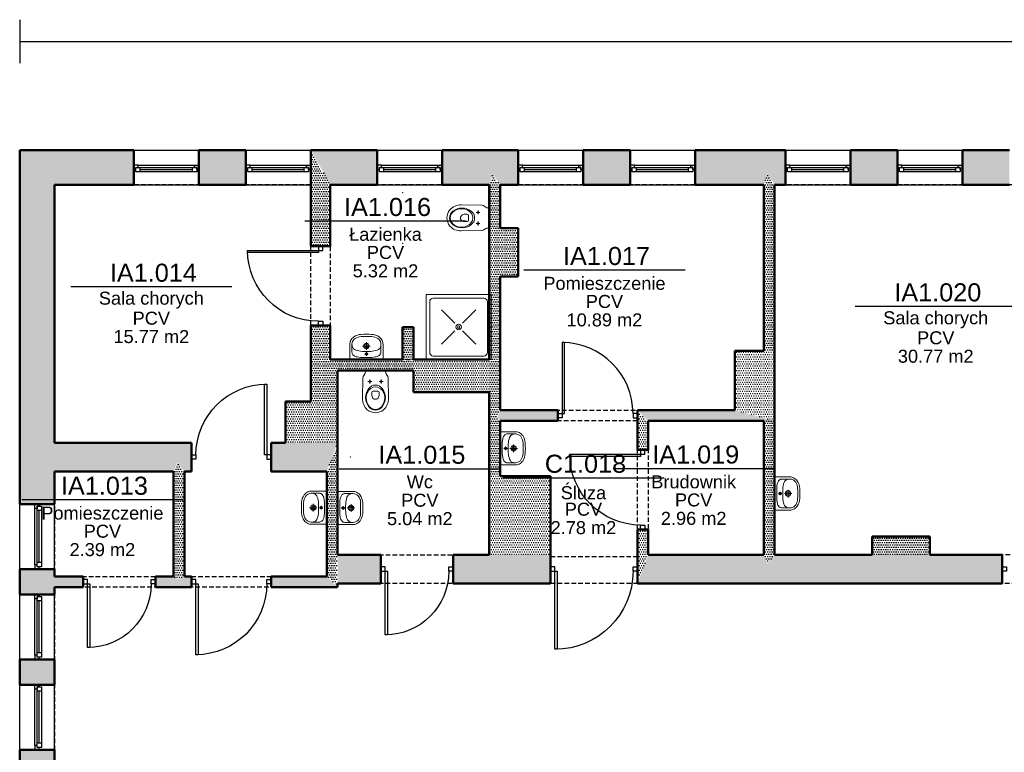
# Model space of a CAD drawing. Header units: millimetres. Extents: x 509 to 7952, y 243 to 5804.
# Tile 11 of 54: x 509 to 1872, y 4625 to 5639. Entities that reach past the tile are written whole.
import ezdxf
from ezdxf.enums import TextEntityAlignment as Align

# ---------------------------------------------------------------- set-up
doc = ezdxf.new("R2010")
doc.units = ezdxf.units.MM
doc.linetypes.add('HIDDEN', pattern=[9.525, 6.35, -3.175])
for name, color, linetype in [('WK-Drzwi', 9, 'Continuous'), ('WK-EtykPow', 173, 'Continuous'), ('WK-Okna', 143, 'Continuous'), ('WK-Opisy', 143, 'Continuous'), ('WK-Ściany', 7, 'Continuous')]:
    doc.layers.add(name, color=color, linetype=linetype)
doc.layers.add('WK-INSTALACJE WODKAN', color=170, linetype='Continuous', lineweight=5)
doc.layers.add('WK-Pomieszczenia', color=173, linetype='Continuous', plot=False)
doc.styles.add('Arial', font='micross.ttf', dxfattribs={"width": 0.9})

# ---------------------------------------------------------------- blocks, each defined once
blk = doc.blocks.new('J20A')
at = {"color": 8}
for p, q in [((-7.7, -12.8), (-7.7, -18.1)), ((7.7, -12.8), (7.7, -18.1)), ((-10.5, -15.5), (-5, -15.5)), ((10.5, -15.5), (5, -15.5))]:
    blk.add_line(p, q, dxfattribs=at)
for points in [[(0, 0), (-13.2, 0, 0.361499), (-14, -0.7), (-14, -2, -0.113832), (-14.7, -4.9), (-16.1, -6.9, 0.160391), (-17.5, -10.3, -9.743295)], [(0, 0), (13.2, 0, -0.361499), (14, -0.7), (14, -2, 0.113832), (14.7, -4.9), (16.1, -6.9, -0.160391), (17.5, -10.3, 9.743295)], [(-17.5, -10.3), (-18, -38.9, 0.215306), (-11.3, -54.4, 0.363764), (11.3, -54.4, 0.215307), (18, -38.9), (17.5, -10.3)]]:
    blk.add_lwpolyline(points, format="xyb")
for points in [[(-9.3, -24.9, -0.495421), (9.3, -24.9, -0.34834), (9.3, -50.3, -0.494226), (-9.3, -50.3, -0.347612)], [(-12.8, -37.6, -0.225934), (-6.5, -24.9, -0.33442), (6.5, -24.9, -0.225682), (12.8, -37.6, -0.205421), (8.2, -50.3, -0.442489), (-8.2, -50.3, -0.205423)], [(-2.9, -28.8), (2.9, -28.8, -0.480655), (5, -31), (5, -34.7, -0.244457), (2.5, -39.1, -0.328114), (-2.5, -39.1, -0.243111), (-5, -34.8), (-5, -31, -0.480295), (-2.9, -28.8)]]:
    blk.add_lwpolyline(points, format="xyb", close=True)
for centre in [(-7.7, -15.5), (7.7, -15.5)]:
    blk.add_circle(centre, 1.15, dxfattribs=at)
for p in [(-35, 0), (35, 0), (-35, -120), (35, -120)]:
    blk.add_point(p)
blk = doc.blocks.new('J50a')
for p, q in [((20.9, 0), (-20.9, 0)), ((-23, -2.1), (-23, -21)), ((-20, -21), (-20, -10.2)), ((2.5, -7.7), (-2.5, -7.7)), ((0, -10.1), (0, -5.2)), ((0, -24), (0, -13.5)), ((20, -10.2), (20, -21)), ((23, -21), (23, -2.1)), ((-5.3, -18.7), (5.3, -18.7))]:
    blk.add_line(p, q)
at = {"flags": 128}
for points in [[(-20.9, 0, 0.056329), (-22.2, -0.1, 0.274623), (-22.8, -0.7, 0.078029), (-23, -2.1, 0.987626)], [(20.9, 0, -0.056329), (22.2, -0.1, -0.274623), (22.8, -0.7, -0.078029), (23, -2.1, -0.987626)], [(-20, -10.2, -0.104891), (-19.5, -7.9, -0.153237), (-17.1, -5.3, -0.096443), (-12.1, -3.6, -0.04719), (-3.1, -3), (-2.7, -3, 0.009116), (2.7, -3), (3.1, -3, -0.053543), (12.9, -3.7, -0.091574), (17.4, -5.5, -0.166964), (19.7, -8.4, -0.062926), (20, -10.2, -1.040135)], [(-23, -21, 0.111521), (-21.8, -26.3, 0.123014), (-17.6, -31.3, 0.141312), (-7.1, -34.8, 0.026087), (7.1, -34.8, 0.141312), (17.6, -31.3, 0.123014), (21.8, -26.3, 0.111521), (23, -21)]]:
    blk.add_lwpolyline(points, format="xyb", dxfattribs=at)
blk.add_lwpolyline([(13.8, -30.3, 0.212121), (19.3, -24.8, 0.157769), (19.7, -18.5, 0.270169), (14.8, -13, 0.074819), (6, -11.4), (6, -11.4), (2.2, -11.2), (-2.2, -11.2), (-6, -11.4), (-6, -11.4, 0.074819), (-14.8, -13, 0.270169), (-19.7, -18.5, 0.157769), (-19.3, -24.8, 0.212121), (-13.8, -30.3, 0.110292), (-5, -32), (0, -32), (5, -32, 0.110292)], format="xyb", close=True, dxfattribs=at)
for centre, radius in [((0, -7.7), 1.73), ((0, -18.7), 3.78), ((0, -18.7), 2.33)]:
    blk.add_circle(centre, radius)
blk = doc.blocks.new('J26b')
for p, q in [((-90, 90), (-90, 0)), ((0, 90), (-90, 90)), ((-10.3, 85.1), (-80.1, 85.1)), ((0, 0), (0, 90)), ((-85.1, 80.1), (-85.1, 9.9)), ((-50.3, 50.3), (-68.7, 68.7)), ((-39.7, 50.3), (-21.3, 68.7)), ((-5.3, 80.1), (-5.3, 9.9)), ((-68.7, 21.3), (-50.3, 39.7)), ((-39.7, 39.7), (-21.3, 21.3)), ((-90, 0), (0, 0)), ((-10.3, 4.9), (-80.1, 4.9))]:
    blk.add_line(p, q)
for radius in [3.78, 1.78]:
    blk.add_circle((-45, 45), radius)
for centre, start, end in [((-80.1, 80.1), 90, 180), ((-10.3, 80.1), 0, 90), ((-80.1, 9.9), 180, 270), ((-10.3, 9.9), 270, 0)]:
    blk.add_arc(centre, 5, start, end)
blk = doc.blocks.new('WK_Pow_tag_01_50')
at = {"color": 0, "linetype": 'ByBlock'}
blk.add_line((-2.789, 0), (2.789, 0), dxfattribs=at)
at = {"color": 0, "linetype": 'ByBlock', "style": 'Arial'}
for tag, height, p in [('POWIERZCHNIE:NUMERAUTO', 0.625, (0.071, 0.482)), ('POWIERZCHNIE:NAZWA', 0.45, (0, -0.455)), ('POWIERZCHNIE_WYKOŃCZENIE:POSADZKA', 0.45, (0, -1.091)), ('POWIERZCHNIE_STYL:POWOBLICZ', 0.45, (0, -1.728))]:
    blk.add_attdef(tag, text='', height=height, dxfattribs=at).set_placement(p, align=Align.MIDDLE)

msp = doc.modelspace()

# ---------------------------------------------------------------- hatches: boundary and pattern name
at = {"layer": 'WK-Ściany', "linetype": 'Continuous', "lineweight": -3}
h = msp.add_hatch(dxfattribs=at)
h.set_pattern_fill('DOTS', color=253, scale=2, style=0)
h.set_pattern_definition([(0, (534.9164, 699.143), (1.5875, 3.175), [0, -3.175])])
h.paths.add_polyline_path([(509.17, 5458.87), (557.17, 5410.87), (667.17, 5410.87), (667.17, 5458.87)], flags=0)
h.paths.add_polyline_path([(757.17, 5458.87), (757.17, 5410.87), (822.17, 5410.87), (822.17, 5458.87)], flags=0)
h.paths.add_polyline_path([(912.17, 5458.87), (939.17, 5410.87), (1004.17, 5410.87), (1004.17, 5458.87)], flags=0)
h.paths.add_polyline_path([(1094.17, 5458.87), (1094.17, 5410.87), (1159.17, 5410.87), (1164.17, 5425.62), (1159.17, 5458.87)], flags=0)
h.paths.add_polyline_path([(1159.17, 5458.87), (1164.17, 5425.62), (1174.17, 5410.87), (1199.17, 5410.87), (1199.17, 5458.87)], flags=0)
h.paths.add_polyline_path([(1289.17, 5458.87), (1289.17, 5410.87), (1354.17, 5410.87), (1354.17, 5458.87)], flags=0)
h.paths.add_polyline_path([(1444.17, 5458.87), (1444.17, 5410.87), (1539.17, 5410.87), (1544.17, 5425.62), (1539.17, 5458.87)], flags=0)
h.paths.add_polyline_path([(1539.17, 5458.87), (1544.17, 5425.62), (1554.17, 5410.87), (1569.17, 5410.87), (1569.17, 5458.87)], flags=0)
h.paths.add_polyline_path([(1659.17, 5458.87), (1659.17, 5410.87), (1724.17, 5410.87), (1724.17, 5458.87)], flags=0)
h.paths.add_polyline_path([(1814.17, 5458.87), (1814.17, 5410.87), (1879.17, 5410.87), (1879.17, 5458.87)], flags=0)
h.paths.add_polyline_path([(1969.17, 5458.87), (1969.17, 5410.87), (2034.17, 5410.87), (2034.17, 5458.87)], flags=0)
h.paths.add_polyline_path([(2124.17, 5458.87), (2124.17, 5410.87), (2159.17, 5410.87), (2169.17, 5442.87), (2159.17, 5458.87)], flags=0)
h = msp.add_hatch(dxfattribs=at)
h.set_pattern_fill('DOTS', color=253, scale=2, style=0)
h.set_pattern_definition([(1e-13, (534.9164, 699.143), (1.5875, 3.175), [0, -3.175])])
h.paths.add_polyline_path([(509.17, 5013.87), (544.5, 5027.2), (557.17, 5053.87), (557.17, 5410.87), (509.17, 5458.87)], flags=0)
h.paths.add_polyline_path([(509.17, 4868.87), (542.42, 4863.87), (557.17, 4868.87), (557.17, 4878.87), (509.17, 4878.87)], flags=0)
h.paths.add_polyline_path([(509.17, 4968.87), (557.17, 4968.87), (557.17, 5013.87), (544.5, 5027.2), (509.17, 5013.87)], flags=0)
h.paths.add_polyline_path([(509.17, 4558.87), (544.5, 4572.2), (557.17, 4598.87), (557.17, 4628.87), (509.17, 4628.87)], flags=0)
h.paths.add_polyline_path([(509.17, 4718.87), (557.17, 4718.87), (557.17, 4753.87), (509.17, 4753.87)], flags=0)
h.paths.add_polyline_path([(509.17, 4843.87), (557.17, 4843.87), (557.17, 4853.87), (542.42, 4863.87), (509.17, 4868.87)], flags=0)
h.paths.add_polyline_path([(509.17, 3988.87), (557.17, 4036.87), (557.17, 4388.87), (542.42, 4393.87), (509.17, 4388.87)], flags=0)
h.paths.add_polyline_path([(509.17, 4388.87), (542.42, 4393.87), (557.17, 4403.87), (557.17, 4558.87), (544.5, 4572.2), (509.17, 4558.87)], flags=0)
h = msp.add_hatch(dxfattribs=at)
h.set_pattern_fill('DOTS', color=253, scale=2, style=0)
h.set_pattern_definition([(360, (534.9164, 699.143), (1.5875, 3.175), [0, -3.175])])
h.paths.add_polyline_path([(939.17, 5410.87), (912.17, 5458.87), (912.17, 5325.87), (939.17, 5325.87)], flags=0)
h.paths.add_polyline_path([(939.17, 5215.87), (912.17, 5215.87), (912.17, 5168.87), (939.17, 5168.87)], flags=0)
h = msp.add_hatch(dxfattribs=at)
h.set_pattern_fill('DOTS', color=253, scale=2, style=0)
h.set_pattern_definition([(360, (534.9164, 699.143), (1.5875, 3.175), [0, -3.175])])
h.paths.add_polyline_path([(1159.17, 5350.94), (1174.17, 5350.94), (1174.17, 5410.87), (1164.17, 5425.62), (1159.17, 5410.87)], flags=0)
h = msp.add_hatch(dxfattribs=at)
h.set_pattern_fill('DOTS', color=253, scale=2, style=0)
h.set_pattern_definition([(360, (534.9164, 699.143), (1.5875, 3.175), [0, -3.175])])
h.paths.add_polyline_path([(1554.17, 5410.87), (1544.17, 5425.62), (1539.17, 5410.87), (1539.17, 5180.87), (1554.17, 5180.87)], flags=0)
h = msp.add_hatch(dxfattribs=at)
h.set_pattern_fill('DOTS', color=253, scale=2, style=0)
h.set_pattern_definition([(3e-12, (534.9164, 699.143), (1.5875, 3.175), [0, -3.175])])
h.paths.add_polyline_path([(1159.17, 5283.87), (1174.17, 5283.87), (1199.17, 5283.87), (1199.17, 5350.94), (1174.17, 5350.94), (1159.17, 5350.94)], flags=0)
h = msp.add_hatch(dxfattribs=at)
h.set_pattern_fill('DOTS', color=253, scale=2, style=0)
h.set_pattern_definition([(8e-13, (534.9164, 699.143), (1.5875, 3.175), [0, -3.175])])
h.paths.add_polyline_path([(1174.17, 5283.87), (1159.17, 5283.87), (1159.17, 5168.87), (1160.42, 5138.87), (1174.17, 5123.87)], flags=0)
h.paths.add_polyline_path([(1174.17, 5123.87), (1160.42, 5138.87), (1159.17, 5123.87), (1159.17, 5083.87), (1170.42, 5088.87), (1174.17, 5098.87)], flags=0)
h.paths.add_polyline_path([(1174.17, 5083.87), (1170.42, 5088.87), (1159.17, 5083.87), (1159.17, 5007.65), (1174.17, 5007.65)], flags=0)
h = msp.add_hatch(dxfattribs=at)
h.set_pattern_fill('DOTS', color=253, scale=2, style=0)
h.set_pattern_definition([(360, (534.9164, 699.143), (1.5875, 3.175), [0, -3.175])])
h.paths.add_polyline_path([(1054.17, 5213.87), (1039.17, 5213.87), (1039.17, 5168.87), (1054.17, 5153.87), (1054.17, 5168.87)], flags=0)
h = msp.add_hatch(dxfattribs=at)
h.set_pattern_fill('DOTS', color=253, scale=2, style=0)
h.set_pattern_definition([(360, (534.9164, 699.143), (1.5875, 3.175), [0, -3.175])])
h.paths.add_polyline_path([(1554.17, 5180.87), (1539.17, 5180.87), (1499.17, 5180.87), (1499.17, 5098.87), (1554.17, 5083.87)], flags=0)
h = msp.add_hatch(dxfattribs=at)
h.set_pattern_fill('DOTS', color=253, scale=2, style=0)
h.set_pattern_definition([(360, (534.9164, 699.143), (1.5875, 3.175), [0, -3.175])])
h.paths.add_polyline_path([(949.17, 5153.87), (949.17, 5168.87), (939.17, 5168.87), (912.17, 5168.87), (912.17, 5110.87), (949.17, 5110.87)], flags=0)
h = msp.add_hatch(dxfattribs=at)
h.set_pattern_fill('DOTS', color=253, scale=2, style=0)
h.set_pattern_definition([(2e-11, (534.9164, 699.143), (1.5875, 3.175), [0, -3.175])])
h.paths.add_polyline_path([(1054.17, 5153.87), (1039.17, 5168.87), (949.17, 5168.87), (949.17, 5153.87)], flags=0)
h = msp.add_hatch(dxfattribs=at)
h.set_pattern_fill('DOTS', color=253, scale=2, style=0)
h.set_pattern_definition([(5e-11, (534.9164, 699.143), (1.5875, 3.175), [0, -3.175])])
h.paths.add_polyline_path([(1054.17, 5123.87), (1159.17, 5123.87), (1160.42, 5138.87), (1159.17, 5168.87), (1054.17, 5168.87), (1054.17, 5153.87)], flags=0)
h = msp.add_hatch(dxfattribs=at)
h.set_pattern_fill('DOTS', color=253, scale=2, style=0)
h.set_pattern_definition([(360, (534.9164, 699.143), (1.5875, 3.175), [0, -3.175])])
h.paths.add_polyline_path([(877.17, 5110.87), (877.17, 5053.87), (949.17, 5053.87), (949.17, 5110.87), (912.17, 5110.87)], flags=0)
h = msp.add_hatch(dxfattribs=at)
h.set_pattern_fill('DOTS', color=253, scale=2, style=0)
h.set_pattern_definition([(2e-11, (534.9164, 699.143), (1.5875, 3.175), [0, -3.175])])
h.paths.add_polyline_path([(1174.17, 5098.87), (1170.42, 5088.87), (1174.17, 5083.87), (1254.17, 5083.87), (1254.17, 5098.87)], flags=0)
h.paths.add_polyline_path([(1364.17, 5098.87), (1379.17, 5083.87), (1539.17, 5083.87), (1554.17, 5083.87), (1499.17, 5098.87)], flags=0)
h = msp.add_hatch(dxfattribs=at)
h.set_pattern_fill('DOTS', color=253, scale=2, style=0)
h.set_pattern_definition([(360, (534.9164, 699.143), (1.5875, 3.175), [0, -3.175])])
h.paths.add_polyline_path([(1379.17, 5083.87), (1364.17, 5098.87), (1364.17, 5043.87), (1379.17, 5043.87)], flags=0)
h.paths.add_polyline_path([(1379.17, 4933.87), (1364.17, 4933.87), (1364.17, 4858.87), (1379.17, 4898.87)], flags=0)
h = msp.add_hatch(dxfattribs=at)
h.set_pattern_fill('DOTS', color=253, scale=2, style=0)
h.set_pattern_definition([(9e-13, (534.9164, 699.143), (1.5875, 3.175), [0, -3.175])])
h.paths.add_polyline_path([(1539.17, 4898.87), (1544.17, 4886.79), (1554.17, 4898.87), (1554.17, 5083.87), (1539.17, 5083.87)], flags=0)
h = msp.add_hatch(dxfattribs=at)
h.set_pattern_fill('DOTS', color=253, scale=2, style=0)
h.set_pattern_definition([(2e-11, (534.9164, 699.143), (1.5875, 3.175), [0, -3.175])])
h.paths.add_polyline_path([(557.17, 5053.87), (544.5, 5027.2), (557.17, 5013.87), (722.17, 5013.87), (727.17, 5025.95), (737.17, 5013.87), (747.17, 5013.87), (747.17, 5053.87)], flags=0)
h.paths.add_polyline_path([(857.17, 5053.87), (857.17, 5013.87), (934.17, 5013.87), (949.17, 5053.87), (877.17, 5053.87)], flags=0)
h = msp.add_hatch(dxfattribs=at)
h.set_pattern_fill('DOTS', color=253, scale=2, style=0)
h.set_pattern_definition([(3e-12, (534.9164, 699.143), (1.5875, 3.175), [0, -3.175])])
h.paths.add_polyline_path([(949.17, 5053.87), (934.17, 5013.87), (934.17, 4868.87), (949.17, 4853.87), (949.17, 4858.87), (949.17, 4898.87)], flags=0)
h = msp.add_hatch(dxfattribs=at)
h.set_pattern_fill('DOTS', color=253, scale=2, style=0)
h.set_pattern_definition([(1e-12, (534.9164, 699.143), (1.5875, 3.175), [0, -3.175])])
h.paths.add_polyline_path([(737.17, 5013.87), (727.17, 5025.95), (722.17, 5013.87), (722.17, 4868.87), (727.17, 4865.12), (737.17, 4868.87)], flags=0)
h = msp.add_hatch(dxfattribs=at)
h.set_pattern_fill('DOTS', color=253, scale=2, style=0)
h.set_pattern_definition([(360, (534.9164, 699.143), (1.5875, 3.175), [0, -3.175])])
h.paths.add_polyline_path([(1174.17, 5007.65), (1159.17, 5007.65), (1159.17, 4898.87), (1244.17, 4898.87), (1244.17, 5007.65)], flags=0)
h = msp.add_hatch(dxfattribs=at)
h.set_pattern_fill('DOTS', color=253, scale=2, angle=360, style=0)
h.set_pattern_definition([(360, (534.9164, 699.143), (1.5875, 3.175), [0, -3.175])])
h.paths.add_polyline_path([(1689.17, 4923.87), (1689.17, 4898.87), (1769.17, 4898.87), (1769.17, 4923.87)], flags=0)
h = msp.add_hatch(dxfattribs=at)
h.set_pattern_fill('DOTS', color=253, scale=2, style=0)
h.set_pattern_definition([(2e-11, (534.9164, 699.143), (1.5875, 3.175), [0, -3.175])])
h.paths.add_polyline_path([(1009.17, 4858.87), (1009.17, 4898.87), (949.17, 4898.87), (949.17, 4858.87)], flags=0)
h.paths.add_polyline_path([(1109.17, 4898.87), (1109.17, 4858.87), (1244.17, 4858.87), (1244.17, 4898.87), (1159.17, 4898.87)], flags=0)
h.paths.add_polyline_path([(1379.17, 4898.87), (1364.17, 4858.87), (1869.17, 4858.87), (1869.17, 4898.87), (1769.17, 4898.87), (1689.17, 4898.87), (1554.17, 4898.87), (1544.17, 4886.79), (1539.17, 4898.87)], flags=0)
h.paths.add_polyline_path([(1989.17, 4898.87), (1989.17, 4858.87), (2211.17, 4858.87), (2211.17, 4898.87), (2201.17, 4898.87), (2173.17, 4889.04), (2159.17, 4898.87)], flags=0)
h = msp.add_hatch(dxfattribs=at)
h.set_pattern_fill('DOTS', color=253, scale=2, style=0)
h.set_pattern_definition([(2e-11, (534.9164, 699.143), (1.5875, 3.175), [0, -3.175])])
h.paths.add_polyline_path([(557.17, 4868.87), (542.42, 4863.87), (557.17, 4853.87), (597.17, 4853.87), (597.17, 4868.87)], flags=0)
h.paths.add_polyline_path([(697.17, 4868.87), (697.17, 4853.87), (722.17, 4853.87), (727.17, 4865.12), (722.17, 4868.87)], flags=0)
h.paths.add_polyline_path([(737.17, 4868.87), (727.17, 4865.12), (722.17, 4853.87), (747.17, 4853.87), (747.17, 4868.87)], flags=0)
h.paths.add_polyline_path([(857.17, 4868.87), (857.17, 4853.87), (949.17, 4853.87), (934.17, 4868.87)], flags=0)

# ---------------------------------------------------------------- linework, layer by layer
at = {"layer": 'WK-Drzwi', "color": 9, "linetype": 'Continuous', "lineweight": -3}
for points in [[(922.67, 5319.87), (922.67, 5316.87), (824.67, 5316.87), (824.67, 5319.87)], [(928.67, 5319.87), (928.67, 5325.87), (922.67, 5325.87), (922.67, 5319.87)], [(928.67, 5221.87), (928.67, 5215.87), (922.67, 5215.87), (922.67, 5221.87)], [(1260.17, 5094.37), (1263.17, 5094.37), (1263.17, 5192.37), (1260.17, 5192.37)], [(851.17, 5036.87), (848.17, 5036.87), (848.17, 5134.87), (851.17, 5134.87)], [(1260.17, 5088.37), (1254.17, 5088.37), (1254.17, 5094.37), (1260.17, 5094.37)], [(1358.17, 5088.37), (1364.17, 5088.37), (1364.17, 5094.37), (1358.17, 5094.37)], [(1374.67, 5037.87), (1374.67, 5043.87), (1368.67, 5043.87), (1368.67, 5037.87)], [(753.17, 5030.87), (747.17, 5030.87), (747.17, 5036.87), (753.17, 5036.87)], [(851.17, 5030.87), (857.17, 5030.87), (857.17, 5036.87), (851.17, 5036.87)], [(1368.67, 5037.87), (1368.67, 5034.87), (1270.67, 5034.87), (1270.67, 5037.87)], [(1374.67, 4939.87), (1374.67, 4933.87), (1368.67, 4933.87), (1368.67, 4939.87)], [(1015.17, 4881.87), (1009.17, 4881.87), (1009.17, 4875.87), (1015.17, 4875.87)], [(1103.17, 4881.87), (1109.17, 4881.87), (1109.17, 4875.87), (1103.17, 4875.87)], [(1250.17, 4881.87), (1244.17, 4881.87), (1244.17, 4875.87), (1250.17, 4875.87)], [(1358.17, 4881.87), (1364.17, 4881.87), (1364.17, 4875.87), (1358.17, 4875.87)], [(1875.17, 4875.87), (1869.17, 4875.87), (1869.17, 4881.87), (1875.17, 4881.87)], [(1015.17, 4875.87), (1018.17, 4875.87), (1018.17, 4787.87), (1015.17, 4787.87)], [(1250.17, 4875.87), (1253.17, 4875.87), (1253.17, 4767.87), (1250.17, 4767.87)], [(603.17, 4864.37), (597.17, 4864.37), (597.17, 4858.37), (603.17, 4858.37)], [(603.17, 4858.37), (606.17, 4858.37), (606.17, 4770.37), (603.17, 4770.37)], [(691.17, 4864.37), (697.17, 4864.37), (697.17, 4858.37), (691.17, 4858.37)], [(753.17, 4864.37), (747.17, 4864.37), (747.17, 4858.37), (753.17, 4858.37)], [(753.17, 4858.37), (756.17, 4858.37), (756.17, 4760.37), (753.17, 4760.37)], [(851.17, 4864.37), (857.17, 4864.37), (857.17, 4858.37), (851.17, 4858.37)]]:
    msp.add_lwpolyline(points, close=True, dxfattribs=at)
at = {"layer": 'WK-Drzwi', "color": 8, "linetype": 'Continuous', "lineweight": -3, "extrusion": (0, 0, -1)}
for centre, radius, start, end in [((-922.67, 5319.87), 98, 270, 0), ((-851.17, 5036.87), 98, 0, 90), ((-1368.67, 5037.87), 98, 270, 0), ((-1015.17, 4875.87), 88, 180, 270), ((-1250.17, 4875.87), 108, 180, 270), ((-603.17, 4858.37), 88, 180, 270), ((-753.17, 4858.37), 98, 180, 270)]:
    msp.add_arc(centre, radius, start, end, dxfattribs=at)
at = {"layer": 'WK-Drzwi', "color": 8, "linetype": 'Continuous', "lineweight": -3}
msp.add_arc((1260.17, 5094.37), 98, 0, 90, dxfattribs=at)
at = {"layer": 'WK-Okna', "color": 143, "linetype": 'Continuous', "lineweight": -3}
for p, q in [((667.17, 5458.87), (757.17, 5458.87)), ((822.17, 5458.87), (912.17, 5458.87)), ((1004.17, 5458.87), (1094.17, 5458.87)), ((1199.17, 5458.87), (1289.17, 5458.87)), ((1354.17, 5458.87), (1444.17, 5458.87)), ((1569.17, 5458.87), (1659.17, 5458.87)), ((1724.17, 5458.87), (1814.17, 5458.87)), ((673.17, 5437.87), (751.17, 5437.87)), ((676.17, 5428.87), (676.17, 5434.87)), ((676.17, 5431.87), (748.17, 5431.87)), ((748.17, 5428.87), (748.17, 5434.87)), ((828.17, 5437.87), (906.17, 5437.87)), ((831.17, 5428.87), (831.17, 5434.87)), ((831.17, 5431.87), (903.17, 5431.87)), ((903.17, 5428.87), (903.17, 5434.87)), ((1010.17, 5437.87), (1088.17, 5437.87)), ((1013.17, 5428.87), (1013.17, 5434.87)), ((1013.17, 5431.87), (1085.17, 5431.87)), ((1085.17, 5428.87), (1085.17, 5434.87)), ((1205.17, 5437.87), (1283.17, 5437.87)), ((1208.17, 5428.87), (1208.17, 5434.87)), ((1208.17, 5431.87), (1280.17, 5431.87)), ((1280.17, 5428.87), (1280.17, 5434.87)), ((1360.17, 5437.87), (1438.17, 5437.87)), ((1363.17, 5428.87), (1363.17, 5434.87)), ((1363.17, 5431.87), (1435.17, 5431.87)), ((1435.17, 5428.87), (1435.17, 5434.87)), ((1575.17, 5437.87), (1653.17, 5437.87)), ((1578.17, 5428.87), (1578.17, 5434.87)), ((1578.17, 5431.87), (1650.17, 5431.87)), ((1650.17, 5428.87), (1650.17, 5434.87)), ((1730.17, 5437.87), (1808.17, 5437.87)), ((1733.17, 5428.87), (1733.17, 5434.87)), ((1733.17, 5431.87), (1805.17, 5431.87)), ((1805.17, 5428.87), (1805.17, 5434.87)), ((667.17, 5410.87), (757.17, 5410.87)), ((822.17, 5410.87), (912.17, 5410.87)), ((1004.17, 5410.87), (1094.17, 5410.87)), ((1199.17, 5410.87), (1289.17, 5410.87)), ((1354.17, 5410.87), (1444.17, 5410.87)), ((1569.17, 5410.87), (1659.17, 5410.87)), ((1724.17, 5410.87), (1814.17, 5410.87)), ((509.17, 4878.87), (509.17, 4968.87)), ((530.17, 4884.87), (530.17, 4962.87)), ((557.17, 4878.87), (557.17, 4968.87)), ((539.17, 4959.87), (533.17, 4959.87)), ((536.17, 4887.87), (536.17, 4959.87)), ((539.17, 4887.87), (533.17, 4887.87)), ((509.17, 4753.87), (509.17, 4843.87)), ((557.17, 4753.87), (557.17, 4843.87)), ((530.17, 4759.87), (530.17, 4837.87)), ((539.17, 4834.87), (533.17, 4834.87)), ((536.17, 4762.87), (536.17, 4834.87)), ((539.17, 4762.87), (533.17, 4762.87)), ((509.17, 4628.87), (509.17, 4718.87)), ((557.17, 4628.87), (557.17, 4718.87)), ((530.17, 4634.87), (530.17, 4712.87)), ((539.17, 4709.87), (533.17, 4709.87)), ((536.17, 4637.87), (536.17, 4709.87)), ((539.17, 4637.87), (533.17, 4637.87))]:
    msp.add_line(p, q, dxfattribs=at)
for points in [[(673.17, 5437.87), (667.17, 5437.87), (667.17, 5431.87), (670.17, 5431.87), (670.17, 5434.87), (673.17, 5434.87)], [(670.17, 5428.87), (670.17, 5434.87), (754.17, 5434.87), (754.17, 5428.87)], [(751.17, 5437.87), (757.17, 5437.87), (757.17, 5431.87), (754.17, 5431.87), (754.17, 5434.87), (751.17, 5434.87)], [(828.17, 5437.87), (822.17, 5437.87), (822.17, 5431.87), (825.17, 5431.87), (825.17, 5434.87), (828.17, 5434.87)], [(825.17, 5428.87), (825.17, 5434.87), (909.17, 5434.87), (909.17, 5428.87)], [(906.17, 5437.87), (912.17, 5437.87), (912.17, 5431.87), (909.17, 5431.87), (909.17, 5434.87), (906.17, 5434.87)], [(1010.17, 5437.87), (1004.17, 5437.87), (1004.17, 5431.87), (1007.17, 5431.87), (1007.17, 5434.87), (1010.17, 5434.87)], [(1007.17, 5428.87), (1007.17, 5434.87), (1091.17, 5434.87), (1091.17, 5428.87)], [(1088.17, 5437.87), (1094.17, 5437.87), (1094.17, 5431.87), (1091.17, 5431.87), (1091.17, 5434.87), (1088.17, 5434.87)], [(1205.17, 5437.87), (1199.17, 5437.87), (1199.17, 5431.87), (1202.17, 5431.87), (1202.17, 5434.87), (1205.17, 5434.87)], [(1202.17, 5428.87), (1202.17, 5434.87), (1286.17, 5434.87), (1286.17, 5428.87)], [(1283.17, 5437.87), (1289.17, 5437.87), (1289.17, 5431.87), (1286.17, 5431.87), (1286.17, 5434.87), (1283.17, 5434.87)], [(1360.17, 5437.87), (1354.17, 5437.87), (1354.17, 5431.87), (1357.17, 5431.87), (1357.17, 5434.87), (1360.17, 5434.87)], [(1357.17, 5428.87), (1357.17, 5434.87), (1441.17, 5434.87), (1441.17, 5428.87)], [(1438.17, 5437.87), (1444.17, 5437.87), (1444.17, 5431.87), (1441.17, 5431.87), (1441.17, 5434.87), (1438.17, 5434.87)], [(1575.17, 5437.87), (1569.17, 5437.87), (1569.17, 5431.87), (1572.17, 5431.87), (1572.17, 5434.87), (1575.17, 5434.87)], [(1572.17, 5428.87), (1572.17, 5434.87), (1656.17, 5434.87), (1656.17, 5428.87)], [(1653.17, 5437.87), (1659.17, 5437.87), (1659.17, 5431.87), (1656.17, 5431.87), (1656.17, 5434.87), (1653.17, 5434.87)], [(1730.17, 5437.87), (1724.17, 5437.87), (1724.17, 5431.87), (1727.17, 5431.87), (1727.17, 5434.87), (1730.17, 5434.87)], [(1727.17, 5428.87), (1727.17, 5434.87), (1811.17, 5434.87), (1811.17, 5428.87)], [(1808.17, 5437.87), (1814.17, 5437.87), (1814.17, 5431.87), (1811.17, 5431.87), (1811.17, 5434.87), (1808.17, 5434.87)], [(530.17, 4962.87), (530.17, 4968.87), (536.17, 4968.87), (536.17, 4965.87), (533.17, 4965.87), (533.17, 4962.87)], [(539.17, 4881.87), (533.17, 4881.87), (533.17, 4965.87), (539.17, 4965.87)], [(530.17, 4884.87), (530.17, 4878.87), (536.17, 4878.87), (536.17, 4881.87), (533.17, 4881.87), (533.17, 4884.87)], [(530.17, 4837.87), (530.17, 4843.87), (536.17, 4843.87), (536.17, 4840.87), (533.17, 4840.87), (533.17, 4837.87)], [(539.17, 4756.87), (533.17, 4756.87), (533.17, 4840.87), (539.17, 4840.87)], [(530.17, 4759.87), (530.17, 4753.87), (536.17, 4753.87), (536.17, 4756.87), (533.17, 4756.87), (533.17, 4759.87)], [(530.17, 4712.87), (530.17, 4718.87), (536.17, 4718.87), (536.17, 4715.87), (533.17, 4715.87), (533.17, 4712.87)], [(539.17, 4631.87), (533.17, 4631.87), (533.17, 4715.87), (539.17, 4715.87)], [(530.17, 4634.87), (530.17, 4628.87), (536.17, 4628.87), (536.17, 4631.87), (533.17, 4631.87), (533.17, 4634.87)]]:
    msp.add_lwpolyline(points, close=True, dxfattribs=at)
at = {"layer": 'WK-Opisy', "ltscale": 1.3}
msp.add_line((509.17, 5639.24), (509.17, 5579.24), dxfattribs=at)
msp.add_lwpolyline([(509.17, 5609.24), (5649.17, 5609.24)], dxfattribs=at)
at = {"layer": 'WK-Pomieszczenia', "color": 173, "linetype": 'HIDDEN', "lineweight": -3}
for p, q in [((557.17, 5410.87), (557.17, 5053.87)), ((912.17, 5410.87), (557.17, 5410.87)), ((912.17, 5110.87), (912.17, 5410.87)), ((939.17, 5410.87), (939.17, 5168.87)), ((1159.17, 5410.87), (939.17, 5410.87)), ((1159.17, 5168.87), (1159.17, 5410.87)), ((1174.17, 5410.87), (1174.17, 5350.94)), ((1539.17, 5410.87), (1174.17, 5410.87)), ((1539.17, 5180.87), (1539.17, 5410.87)), ((1554.17, 5410.87), (1554.17, 4898.87)), ((2159.17, 5410.87), (1554.17, 5410.87)), ((1174.17, 5350.94), (1199.17, 5350.94)), ((1199.17, 5350.94), (1199.17, 5283.87)), ((1199.17, 5283.87), (1174.17, 5283.87)), ((1174.17, 5283.87), (1174.17, 5098.87)), ((1499.17, 5098.87), (1499.17, 5180.87)), ((1499.17, 5180.87), (1539.17, 5180.87)), ((939.17, 5168.87), (1159.17, 5168.87)), ((1054.17, 5153.87), (949.17, 5153.87)), ((949.17, 5153.87), (949.17, 4898.87)), ((1054.17, 5123.87), (1054.17, 5153.87)), ((1159.17, 5123.87), (1054.17, 5123.87)), ((1159.17, 4898.87), (1159.17, 5123.87)), ((877.17, 5053.87), (877.17, 5110.87)), ((877.17, 5110.87), (912.17, 5110.87)), ((1174.17, 5098.87), (1499.17, 5098.87)), ((1174.17, 5083.87), (1174.17, 5007.65)), ((1364.17, 5083.87), (1174.17, 5083.87)), ((1364.17, 4896.37), (1364.17, 5083.87)), ((1379.17, 5083.87), (1379.17, 4898.87)), ((1539.17, 5083.87), (1379.17, 5083.87)), ((1539.17, 4898.87), (1539.17, 5083.87)), ((557.17, 5053.87), (747.17, 5053.87)), ((747.17, 5053.87), (747.17, 5013.87)), ((857.17, 5013.87), (857.17, 5053.87)), ((857.17, 5053.87), (877.17, 5053.87)), ((557.17, 5013.87), (557.17, 4868.87)), ((721.67, 5013.87), (557.17, 5013.87)), ((722.17, 4868.87), (721.67, 5013.87)), ((747.17, 5013.87), (737.17, 5013.87)), ((737.17, 5013.87), (737.17, 4868.87)), ((934.17, 5013.87), (857.17, 5013.87)), ((934.17, 4868.87), (934.17, 5013.87)), ((1174.17, 5007.65), (1244.17, 5007.65)), ((1244.17, 5007.65), (1244.17, 4896.29)), ((1689.17, 4898.87), (1689.17, 4923.87)), ((1689.17, 4923.87), (1769.17, 4923.87)), ((1769.17, 4923.87), (1769.17, 4898.87)), ((949.17, 4898.87), (1159.17, 4898.87)), ((1244.17, 4896.29), (1364.17, 4896.37)), ((1379.17, 4898.87), (1539.17, 4898.87)), ((1554.17, 4898.87), (1689.17, 4898.87)), ((1769.17, 4898.87), (2159.17, 4899.09)), ((557.17, 4868.87), (722.17, 4868.87)), ((737.17, 4868.87), (934.17, 4868.87)), ((949.17, 4853.87), (557.17, 4853.87)), ((557.17, 4853.87), (557.17, 4598.87)), ((4089.17, 4858.87), (949.17, 4858.87)), ((949.17, 4858.87), (949.17, 4853.87))]:
    msp.add_line(p, q, dxfattribs=at)
at = {"layer": 'WK-Ściany', "color": 7, "linetype": 'Continuous', "lineweight": 50}
for p, q in [((667.17, 5458.87), (509.17, 5458.87)), ((509.17, 4968.87), (509.17, 5458.87)), ((667.17, 5410.87), (667.17, 5458.87)), ((757.17, 5458.87), (757.17, 5410.87)), ((822.17, 5458.87), (757.17, 5458.87)), ((822.17, 5410.87), (822.17, 5458.87)), ((1004.17, 5458.87), (912.17, 5458.87)), ((912.17, 5458.87), (912.17, 5325.87)), ((1004.17, 5410.87), (1004.17, 5458.87)), ((1094.17, 5458.87), (1199.17, 5458.87)), ((1094.17, 5458.87), (1094.17, 5410.87)), ((1199.17, 5410.87), (1199.17, 5458.87)), ((1289.17, 5458.87), (1289.17, 5410.87)), ((1354.17, 5458.87), (1289.17, 5458.87)), ((1354.17, 5410.87), (1354.17, 5458.87)), ((1444.17, 5458.87), (1569.17, 5458.87)), ((1444.17, 5458.87), (1444.17, 5410.87)), ((1569.17, 5410.87), (1569.17, 5458.87)), ((1659.17, 5458.87), (1659.17, 5410.87)), ((1724.17, 5458.87), (1659.17, 5458.87)), ((1724.17, 5410.87), (1724.17, 5458.87)), ((1814.17, 5458.87), (1814.17, 5410.87)), ((1879.17, 5458.87), (1814.17, 5458.87)), ((557.17, 5410.87), (667.17, 5410.87)), ((557.17, 5053.87), (557.17, 5410.87)), ((757.17, 5410.87), (822.17, 5410.87)), ((939.17, 5410.87), (1004.17, 5410.87)), ((939.17, 5325.87), (939.17, 5410.87)), ((1094.17, 5410.87), (1159.17, 5410.87)), ((1159.17, 5410.87), (1159.17, 5350.94)), ((1174.17, 5410.87), (1199.17, 5410.87)), ((1174.17, 5350.94), (1174.17, 5410.87)), ((1289.17, 5410.87), (1354.17, 5410.87)), ((1444.17, 5410.87), (1539.17, 5410.87)), ((1539.17, 5410.87), (1539.17, 5180.87)), ((1554.17, 5410.87), (1569.17, 5410.87)), ((1554.17, 5180.87), (1554.17, 5410.87)), ((1659.17, 5410.87), (1724.17, 5410.87)), ((1814.17, 5410.87), (1879.17, 5410.87)), ((1159.17, 5350.94), (1159.17, 5283.87)), ((1199.17, 5350.94), (1174.17, 5350.94)), ((1199.17, 5283.87), (1199.17, 5350.94)), ((912.17, 5325.87), (939.17, 5325.87)), ((1159.17, 5283.87), (1159.17, 5168.87)), ((1174.17, 5098.87), (1174.17, 5283.87)), ((1174.17, 5283.87), (1199.17, 5283.87)), ((939.17, 5215.87), (912.17, 5215.87)), ((912.17, 5215.87), (912.17, 5168.87)), ((939.17, 5168.87), (939.17, 5215.87)), ((1054.17, 5213.87), (1039.17, 5213.87)), ((1039.17, 5213.87), (1039.17, 5168.87)), ((1054.17, 5168.87), (1054.17, 5213.87)), ((1539.17, 5180.87), (1499.17, 5180.87)), ((1499.17, 5180.87), (1499.17, 5098.87)), ((1554.17, 5083.87), (1554.17, 5180.87)), ((912.17, 5168.87), (912.17, 5110.87)), ((949.17, 5168.87), (939.17, 5168.87)), ((1039.17, 5168.87), (949.17, 5168.87)), ((1159.17, 5168.87), (1054.17, 5168.87)), ((949.17, 5110.87), (949.17, 5153.87)), ((949.17, 5153.87), (1054.17, 5153.87)), ((1054.17, 5153.87), (1054.17, 5123.87)), ((1054.17, 5123.87), (1159.17, 5123.87)), ((1159.17, 5007.65), (1159.17, 5123.87)), ((877.17, 5110.87), (877.17, 5053.87)), ((912.17, 5110.87), (877.17, 5110.87)), ((949.17, 5053.87), (949.17, 5110.87)), ((1254.17, 5098.87), (1174.17, 5098.87)), ((1254.17, 5083.87), (1254.17, 5098.87)), ((1499.17, 5098.87), (1364.17, 5098.87)), ((1364.17, 5098.87), (1364.17, 5043.87)), ((1174.17, 5007.65), (1174.17, 5083.87)), ((1174.17, 5083.87), (1254.17, 5083.87)), ((1379.17, 5083.87), (1539.17, 5083.87)), ((1379.17, 5043.87), (1379.17, 5083.87)), ((1539.17, 5083.87), (1539.17, 4898.87)), ((1554.17, 4898.87), (1554.17, 5083.87)), ((747.17, 5053.87), (557.17, 5053.87)), ((747.17, 5013.87), (747.17, 5053.87)), ((857.17, 5053.87), (857.17, 5013.87)), ((877.17, 5053.87), (857.17, 5053.87)), ((949.17, 4898.87), (949.17, 5053.87)), ((1364.17, 5043.87), (1379.17, 5043.87)), ((557.17, 4968.87), (557.17, 5013.87)), ((557.17, 5013.87), (722.17, 5013.87)), ((722.17, 5013.87), (722.17, 4868.87)), ((737.17, 5013.87), (747.17, 5013.87)), ((737.17, 4868.87), (737.17, 5013.87)), ((857.17, 5013.87), (934.17, 5013.87)), ((934.17, 5013.87), (934.17, 4868.87)), ((1159.17, 5007.65), (1159.17, 4898.87)), ((1244.17, 5007.65), (1174.17, 5007.65)), ((1244.17, 4898.87), (1244.17, 5007.65)), ((509.17, 4968.87), (557.17, 4968.87)), ((1379.17, 4933.87), (1364.17, 4933.87)), ((1364.17, 4933.87), (1364.17, 4858.87)), ((1379.17, 4898.87), (1379.17, 4933.87)), ((1689.17, 4923.87), (1689.17, 4898.87)), ((1769.17, 4923.87), (1689.17, 4923.87)), ((1769.17, 4898.87), (1769.17, 4923.87)), ((1009.17, 4898.87), (949.17, 4898.87)), ((1009.17, 4858.87), (1009.17, 4898.87)), ((1109.17, 4898.87), (1109.17, 4858.87)), ((1159.17, 4898.87), (1109.17, 4898.87)), ((1244.17, 4858.87), (1244.17, 4898.87)), ((1539.17, 4898.87), (1379.17, 4898.87)), ((1689.17, 4898.87), (1554.17, 4898.87)), ((1869.17, 4898.87), (1769.17, 4898.87)), ((1869.17, 4858.87), (1869.17, 4898.87)), ((509.17, 4843.87), (509.17, 4878.87)), ((557.17, 4878.87), (509.17, 4878.87)), ((557.17, 4868.87), (557.17, 4878.87)), ((597.17, 4868.87), (557.17, 4868.87)), ((597.17, 4853.87), (597.17, 4868.87)), ((697.17, 4868.87), (697.17, 4853.87)), ((722.17, 4868.87), (697.17, 4868.87)), ((747.17, 4868.87), (737.17, 4868.87)), ((747.17, 4853.87), (747.17, 4868.87)), ((857.17, 4868.87), (857.17, 4853.87)), ((934.17, 4868.87), (857.17, 4868.87)), ((557.17, 4843.87), (557.17, 4853.87)), ((557.17, 4853.87), (597.17, 4853.87)), ((697.17, 4853.87), (747.17, 4853.87)), ((857.17, 4853.87), (949.17, 4853.87)), ((949.17, 4853.87), (949.17, 4858.87)), ((949.17, 4858.87), (1009.17, 4858.87)), ((1109.17, 4858.87), (1244.17, 4858.87)), ((1364.17, 4858.87), (1869.17, 4858.87)), ((509.17, 4843.87), (557.17, 4843.87)), ((557.17, 4753.87), (509.17, 4753.87)), ((509.17, 4753.87), (509.17, 4718.87)), ((557.17, 4718.87), (557.17, 4753.87)), ((509.17, 4718.87), (557.17, 4718.87)), ((509.17, 3988.87), (509.17, 4628.87)), ((557.17, 4628.87), (509.17, 4628.87)), ((557.17, 4598.87), (557.17, 4628.87))]:
    msp.add_line(p, q, dxfattribs=at)

# ---------------------------------------------------------------- block references
at = {"layer": 'WK-EtykPow', "color": 173, "linetype": 'Continuous', "lineweight": -3, "ltscale": 1.3, "xscale": 40, "yscale": 40, "zscale": 40}
for p, values in [((1015.55, 5360.8), {'POWIERZCHNIE_WYKOŃCZENIE:POSADZKA': 'PCV', 'POWIERZCHNIE:NUMERAUTO': 'IA1.016', 'POWIERZCHNIE:NAZWA': 'Łazienka', 'POWIERZCHNIE_STYL:POWOBLICZ': '5.32 m2'}), ((1318.63, 5292.95), {'POWIERZCHNIE_WYKOŃCZENIE:POSADZKA': 'PCV', 'POWIERZCHNIE:NUMERAUTO': 'IA1.017', 'POWIERZCHNIE:NAZWA': 'Pomieszczenie', 'POWIERZCHNIE_STYL:POWOBLICZ': '10.89 m2'}), ((691.41, 5269.81), {'POWIERZCHNIE_WYKOŃCZENIE:POSADZKA': 'PCV', 'POWIERZCHNIE:NUMERAUTO': 'IA1.014', 'POWIERZCHNIE:NAZWA': 'Sala chorych', 'POWIERZCHNIE_STYL:POWOBLICZ': '15.77 m2'}), ((1777.27, 5242.64), {'POWIERZCHNIE_WYKOŃCZENIE:POSADZKA': 'PCV', 'POWIERZCHNIE:NUMERAUTO': 'IA1.020', 'POWIERZCHNIE:NAZWA': 'Sala chorych', 'POWIERZCHNIE_STYL:POWOBLICZ': '30.77 m2'}), ((1063.09, 5017.88), {'POWIERZCHNIE_WYKOŃCZENIE:POSADZKA': 'PCV', 'POWIERZCHNIE:NUMERAUTO': 'IA1.015', 'POWIERZCHNIE:NAZWA': 'Wc', 'POWIERZCHNIE_STYL:POWOBLICZ': '5.04 m2'}), ((1442.16, 5018.24), {'POWIERZCHNIE_WYKOŃCZENIE:POSADZKA': 'PCV', 'POWIERZCHNIE:NUMERAUTO': 'IA1.019', 'POWIERZCHNIE:NAZWA': 'Brudownik', 'POWIERZCHNIE_STYL:POWOBLICZ': '2.96 m2'}), ((1289.55, 5005.44), {'POWIERZCHNIE_WYKOŃCZENIE:POSADZKA': 'PCV', 'POWIERZCHNIE:NUMERAUTO': 'C1.018', 'POWIERZCHNIE:NAZWA': 'Śluza', 'POWIERZCHNIE_STYL:POWOBLICZ': '2.78 m2'}), ((623.66, 4975.02), {'POWIERZCHNIE_WYKOŃCZENIE:POSADZKA': 'PCV', 'POWIERZCHNIE:NUMERAUTO': 'IA1.013', 'POWIERZCHNIE:NAZWA': 'Pomieszczenie', 'POWIERZCHNIE_STYL:POWOBLICZ': '2.39 m2'})]:
    msp.add_blockref('WK_Pow_tag_01_50', p, dxfattribs=at).add_auto_attribs(values)
at = {"layer": 'WK-INSTALACJE WODKAN', "color": 170, "linetype": 'Continuous', "lineweight": 5}
for name, p, rotation in [('J20A', (1159.17, 5364.88), 269.9999999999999), ('J50a', (989.17, 5168.87), 180), ('J50a', (1174.17, 5046.02), 89.99999999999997), ('J50a', (1554.17, 4983.52), 89.99999999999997), ('J50a', (934.17, 4963.87), 270), ('J50a', (949.17, 4963.52), 89.99999999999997)]:
    msp.add_blockref(name, p, dxfattribs=dict(at, rotation=rotation))
for name, p in [('J26b', (1161.86, 5168.87)), ('J20A', (1001.67, 5153.87))]:
    msp.add_blockref(name, p, dxfattribs=at)

doc.saveas('drawing.dxf')
